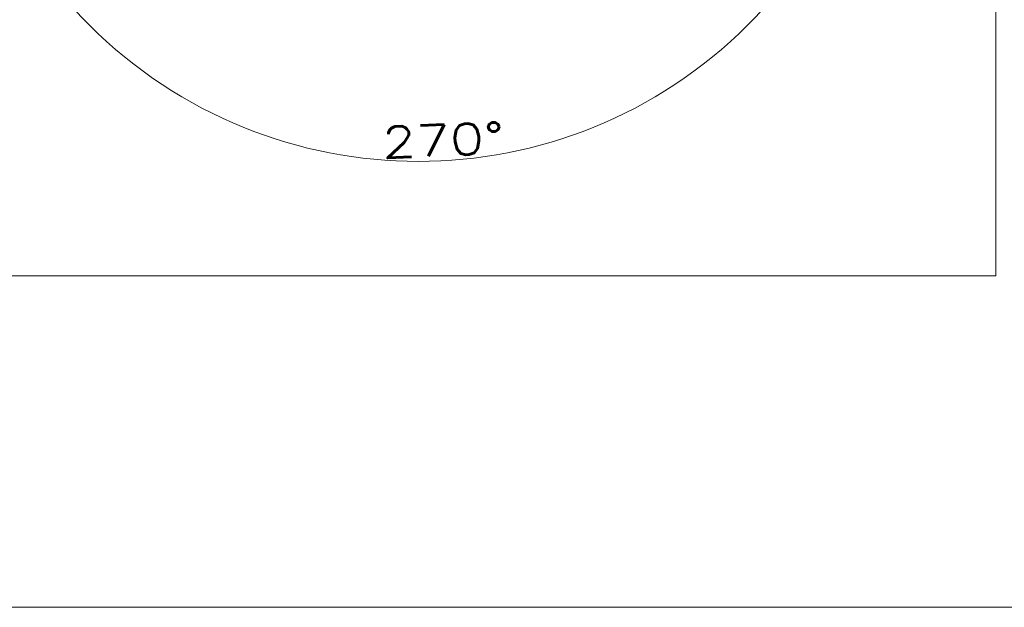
# Model space of a CAD drawing. Header units: millimetres. Extents: x 4 to 415, y -8563 to 292.
# Tile 2 of 256: x 54 to 150, y 5 to 62. Entities that reach past the tile are written whole.
import ezdxf

# ---------------------------------------------------------------- set-up
doc = ezdxf.new("R2010")
doc.units = ezdxf.units.MM
doc.layers.add('1', color=7, linetype='Continuous')
doc.layers.add('256', color=7, linetype='Continuous')
doc.styles.add('ideas_simplex', font='simplex.shx')

# ---------------------------------------------------------------- blocks, each defined once
blk = doc.blocks.new('_U0')
at = {"layer": '1', "color": 27, "lineweight": 13}
blk.add_arc((93.083333, 93.336624), 45.139366, 135, 44.999943, dxfattribs=at)
at = {"layer": '1', "color": 23, "linetype": 'Continuous', "lineweight": 18, "insert": (89.604643, 48.520889), "char_height": 3, "attachment_point": 7, "rotation": 2.30715763, "line_spacing_factor": 1.204819, "style": 'ideas_simplex'}
blk.add_mtext('\\W1.2822;270%%d', dxfattribs=at)

msp = doc.modelspace()

# ---------------------------------------------------------------- linework, layer by layer
at = {"layer": '1', "color": 251, "linetype": 'Continuous', "lineweight": 18}
for p in [(149.0417, 146), (37.125, 37.125)]:
    msp.add_line(p, (149.0417, 37.125), dxfattribs=at)
at = {"layer": '256', "color": 3, "linetype": 'Continuous', "lineweight": 18}
msp.add_line((15, 5), (415, 5), dxfattribs=at)

# ---------------------------------------------------------------- block references
at = {"layer": '1', "color": 23, "linetype": 'Continuous', "lineweight": 18}
msp.add_blockref('_U0', (0, 0), dxfattribs=at)

doc.saveas('drawing.dxf')
